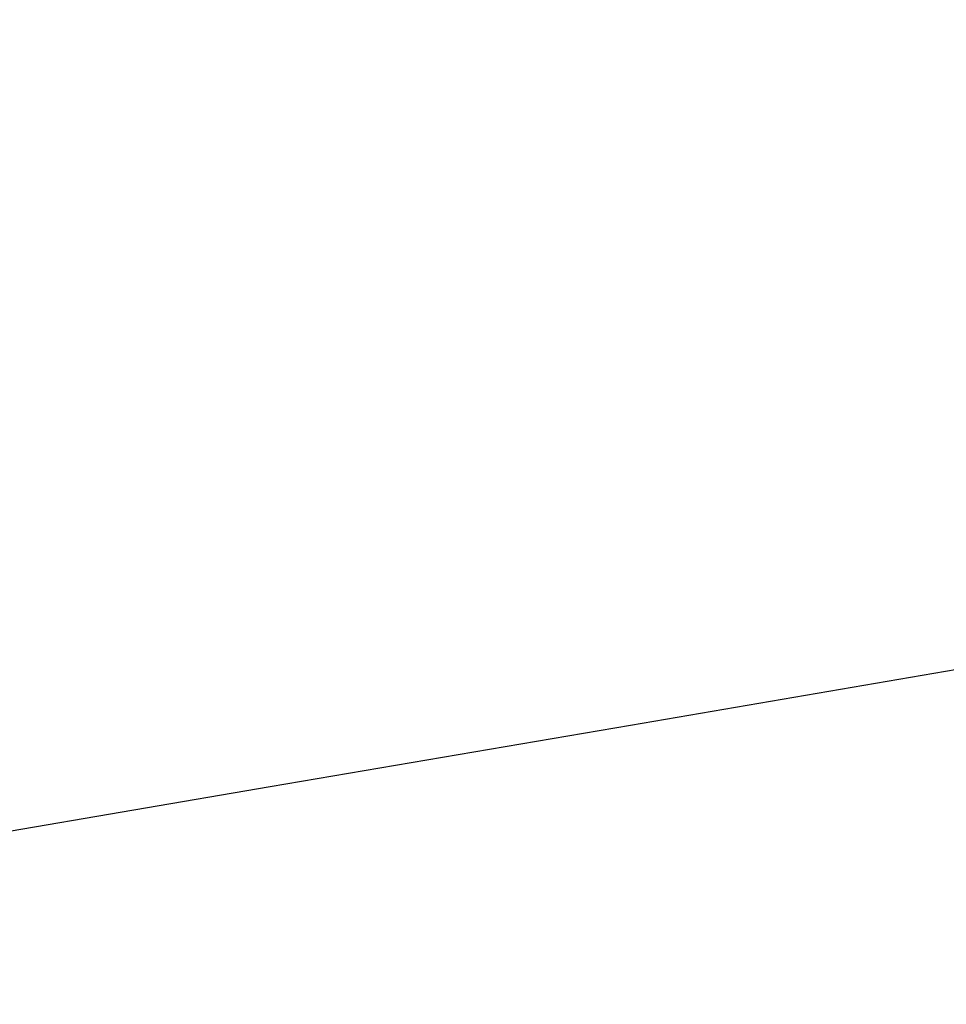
# Model space of a CAD drawing. Header units: millimetres. Extents: x -243.9 to -229.5, y -3.7 to 10.8.
# Tile 192 of 256: x -239.6038 to -239.5658, y 2.9953 to 3.0356. Entities that reach past the tile are written whole.
import ezdxf

# ---------------------------------------------------------------- set-up
doc = ezdxf.new("R2010")
doc.units = ezdxf.units.MM
doc.header["$MEASUREMENT"] = 0
doc.layers.add('Default', color=7, linetype='Continuous', true_color=0x000000)

msp = doc.modelspace()

# ---------------------------------------------------------------- linework, layer by layer
at = {"layer": 'Default'}
msp.add_open_spline([(-233.690532, 3.75, 128.804588), (-233.690313, 4.136108, 128.804588), (-233.844103, 4.90838, 128.804588), (-234.508915, 5.903472, 128.804588), (-235.339376, 6.449053, 128.804588), (-236.084572, 6.664703, 128.804588), (-236.841333, 6.736961, 128.804588), (-237.798893, 6.546505, 128.804588), (-238.623711, 5.995299, 128.804588), (-239.123265, 5.380749, 128.804588), (-239.395458, 4.857328, 128.804588), (-239.555341, 4.305999, 128.804588), (-239.627427, 3.549175, 128.804588), (-239.437084, 2.591657, 128.804588), (-238.885806, 1.766812, 128.804588), (-238.271295, 1.267272, 128.804588), (-237.747853, 0.995071, 128.804588), (-237.196534, 0.835193, 128.804588), (-236.439705, 0.763104, 128.804588), (-235.48219, 0.953449, 128.804588), (-234.657343, 1.504726, 128.804588), (-234.157804, 2.119237, 128.804588), (-233.885609, 2.642669, 128.804588), (-233.725632, 3.194043, 128.804588), (-233.690488, 3.564637, 128.804588), (-233.690532, 3.75, 128.804588)], degree=3, knots=[0, 0, 0, 0, 1.158433, 2.316866, 3.521729, 4.07773, 4.633732, 5.792165, 6.950598, 7.55303, 8.155461, 8.711463, 9.267464, 10.425897, 11.58433, 12.186762, 12.789193, 13.345195, 13.901196, 15.059629, 16.218062, 16.820494, 17.422925, 17.978927, 18.534928, 18.534928, 18.534928, 18.534928], dxfattribs=at)
for points, degree in [([(-239.568018, 3.2896, 127.848938), (-240.840392, 3.197194, 123.515604), (-242.112765, 3.104787, 119.182271), (-243.385138, 3.01238, 114.848938)], 3), ([(-239.534572, 3.014269, 127.848938), (-239.608858, 3.074485, 127.848938), (-239.683144, 3.134701, 127.848938)], 2), ([(-239.534572, 3.014269, 127.848938), (-240.792086, 2.799492, 123.515604), (-242.049601, 2.584715, 119.182271), (-243.307116, 2.369938, 114.848938)], 3), ([(-239.634749, 2.851353, 127.848938), (-239.58466, 2.932811, 127.848938), (-239.534572, 3.014269, 127.848938)], 2)]:
    msp.add_open_spline(points, degree=degree, dxfattribs=at)
msp.add_rational_spline([(-239.683144, 3.134701, 127.848938), (-239.637283, 3.033199, 127.848938), (-239.58466, 2.932811, 127.848938)], [1, 0.999425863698, 1], degree=2, dxfattribs=at)

doc.saveas('drawing.dxf')
